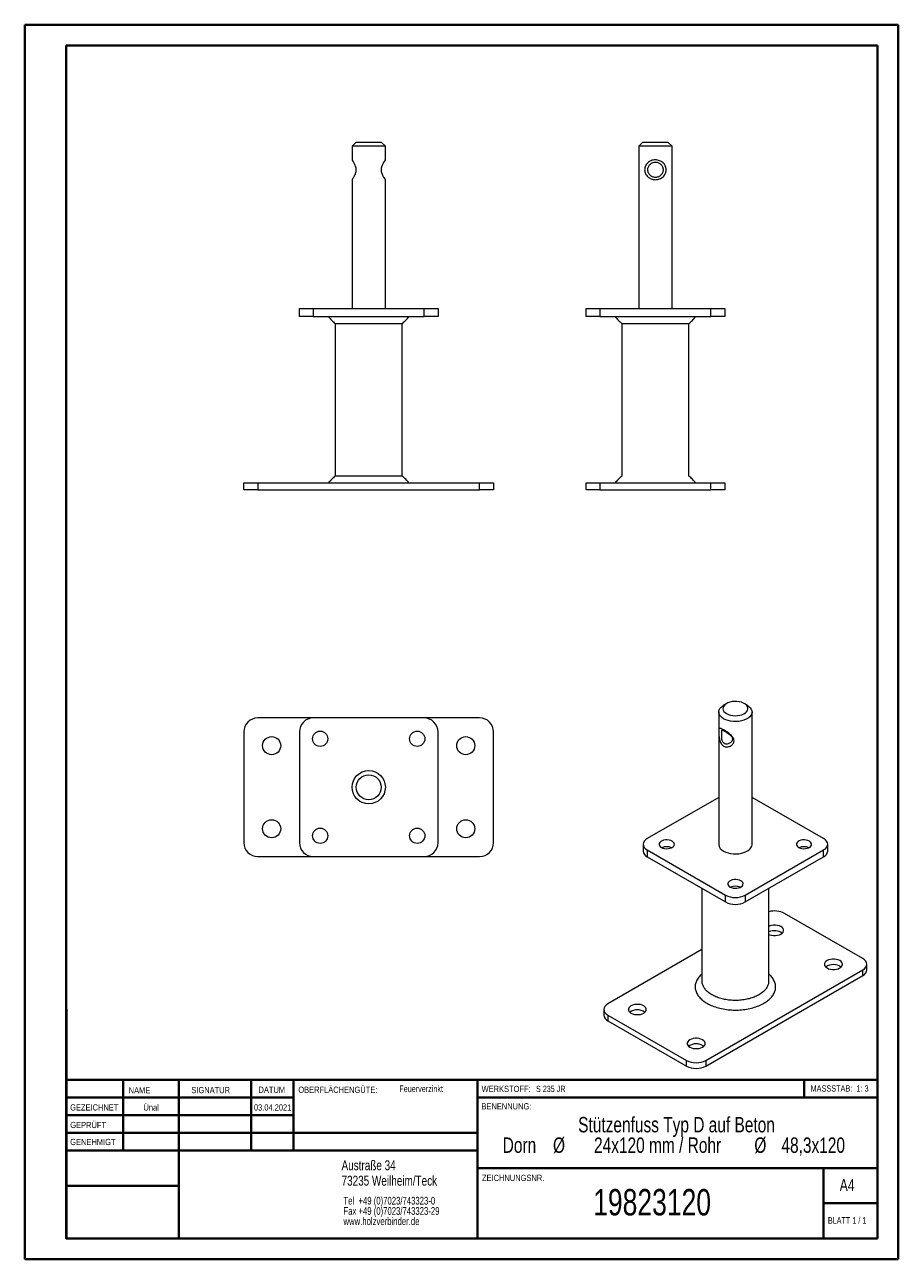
# Model space of a CAD drawing. Header units: millimetres. Extents: x 0 to 210, y 0 to 297.
import ezdxf

# ---------------------------------------------------------------- set-up
doc = ezdxf.new("R2010")
doc.units = ezdxf.units.MM
doc.styles.add('SLDTEXTSTYLE0', font='TXT', dxfattribs={"width": 0.75})
doc.styles.add('SLDTEXTSTYLE1', font='TXT', dxfattribs={"width": 0.681818})
doc.styles.add('SLDTEXTSTYLE2', font='TXT', dxfattribs={"width": 0.7})
doc.styles.add('SLDTEXTSTYLE3', font='TXT', dxfattribs={"width": 0.6875})

# ---------------------------------------------------------------- blocks, each defined once
blk = doc.blocks.new('SW_NOTE_0')
at = {"color": 0, "linetype": 'Continuous', "lineweight": 0, "char_height": 1.8521, "attachment_point": 1, "style": 'SLDTEXTSTYLE0'}
for s, insert in [('Tel  +49 (0)7023/743323-0', (0, 2.39)), ('Fax +49 (0)7023/743323-29', (0, -0.08)), ('www.holzverbinder.de', (0, -2.55))]:
    blk.add_mtext(s, dxfattribs=dict(at, insert=insert))
blk = doc.blocks.new('SW_NOTE_1')
at = {"color": 0, "linetype": 'Continuous', "lineweight": 0, "attachment_point": 2, "style": 'SLDTEXTSTYLE0'}
for s, insert, char_height in [('Stützenfuss Typ D auf Beton', (32.01, 4.77), 3.7042), ('%%c', (3.76, -0.16), 3.704), ('24x120 mm / Rohr', (27.46, -0.16), 3.7042), ('%%c', (52.16, -0.16), 3.704), ('Dorn', (-5.75, -0.16), 3.704), ('48,3x120', (64.87, -0.16), 3.704)]:
    blk.add_mtext(s, dxfattribs=dict(at, insert=insert, char_height=char_height))

msp = doc.modelspace()

# ---------------------------------------------------------------- linework, layer by layer
at = {"color": 7, "linetype": 'Continuous', "lineweight": 40}
for p, q in [((0.08, 0.21), (0.08, 297.21)), ((0.08, 297.21), (210.08, 297.21)), ((210.08, 0.21), (210.08, 297.21)), ((210.08, 292.21), (210.08, 297.21)), ((10.08, 292.21), (205.08, 292.21)), ((10.08, 5.21), (10.08, 292.21)), ((205.08, 5.21), (205.08, 292.21)), ((10.11, 60.37), (10.11, 5.12)), ((205.08, 43.37), (10.11, 43.37)), ((23.71, 43.37), (23.71, 26.37)), ((37.1, 43.37), (37.1, 5.12)), ((54.51, 43.37), (54.51, 26.37)), ((64.71, 26.37), (64.71, 43.37)), ((108.91, 43.37), (108.91, 5.12)), ((187.47, 39.12), (187.47, 43.37)), ((64.71, 39.1), (10.11, 39.1)), ((205.08, 39.12), (108.91, 39.12)), ((64.71, 34.87), (10.11, 34.87)), ((108.91, 30.62), (10.11, 30.62)), ((108.91, 26.37), (10.11, 26.37)), ((108.91, 22.12), (205.08, 22.12)), ((192.08, 5.21), (192.08, 22.21)), ((37.1, 17.87), (10.11, 17.87)), ((10.11, 13.71), (10.08, 13.71)), ((205.08, 13.71), (192.08, 13.71)), ((10.11, 9.46), (10.08, 9.46)), ((10.08, 5.21), (205.08, 5.21)), ((205.08, 5.21), (180.99, 5.21)), ((0.08, 0.21), (210.08, 0.21))]:
    msp.add_line(p, q, dxfattribs=at)
at = {"color": 7, "linetype": 'Continuous', "lineweight": 15}
for p, q in [((79.77, 268.98), (78.77, 267.98)), ((78.77, 267.98), (78.77, 264.69)), ((86.77, 267.98), (78.77, 267.98)), ((79.77, 268.98), (85.77, 268.98)), ((86.77, 267.98), (85.77, 268.98)), ((86.77, 264.69), (86.77, 267.98)), ((148.7, 268.98), (147.7, 267.98)), ((147.7, 267.98), (147.7, 228.98)), ((155.7, 267.98), (147.7, 267.98)), ((148.7, 268.98), (154.7, 268.98)), ((155.7, 267.98), (154.7, 268.98)), ((155.7, 228.98), (155.7, 267.98)), ((78.77, 264.69), (79.08, 264.14)), ((78.77, 259.93), (78.77, 228.98)), ((86.77, 228.98), (86.77, 259.93)), ((66.1, 226.98), (66.1, 228.98)), ((66.1, 228.98), (69.44, 228.98)), ((69.44, 228.98), (69.44, 226.98)), ((69.44, 228.98), (96.1, 228.98)), ((96.1, 226.98), (96.1, 228.98)), ((96.1, 228.98), (99.44, 228.98)), ((99.44, 228.98), (99.44, 226.98)), ((135.03, 226.98), (135.03, 228.98)), ((135.03, 228.98), (138.36, 228.98)), ((138.36, 228.98), (138.36, 226.98)), ((138.36, 228.98), (165.03, 228.98)), ((165.03, 226.98), (165.03, 228.98)), ((165.03, 228.98), (168.36, 228.98)), ((168.36, 228.98), (168.36, 226.98)), ((69.44, 226.98), (66.1, 226.98)), ((69.44, 226.98), (96.1, 226.98)), ((99.44, 226.98), (96.1, 226.98)), ((138.36, 226.98), (135.03, 226.98)), ((138.36, 226.98), (165.03, 226.98)), ((168.36, 226.98), (165.03, 226.98)), ((74.72, 225.35), (74.72, 188.6)), ((90.82, 188.61), (90.82, 225.35)), ((143.65, 225.35), (143.65, 188.61)), ((159.75, 188.61), (159.75, 225.35)), ((52.77, 185.31), (52.77, 186.98)), ((52.77, 186.98), (56.1, 186.98)), ((56.1, 185.31), (52.77, 185.31)), ((56.1, 186.98), (56.1, 185.31)), ((56.1, 186.98), (109.44, 186.98)), ((56.1, 185.31), (109.44, 185.31)), ((109.44, 185.31), (109.44, 186.98)), ((109.44, 186.98), (112.77, 186.98)), ((112.77, 185.31), (109.44, 185.31)), ((112.77, 186.98), (112.77, 185.31)), ((135.03, 185.31), (135.03, 186.98)), ((135.03, 186.98), (138.36, 186.98)), ((138.36, 185.31), (135.03, 185.31)), ((138.36, 186.98), (138.36, 185.31)), ((138.36, 186.98), (165.03, 186.98)), ((138.36, 185.31), (165.03, 185.31)), ((165.03, 185.31), (165.03, 186.98)), ((165.03, 186.98), (168.36, 186.98)), ((168.36, 185.31), (165.03, 185.31)), ((168.36, 186.98), (168.36, 185.31)), ((168.8, 133.93), (168.09, 133.52)), ((173.75, 133.52), (173.04, 133.93)), ((166.92, 131.89), (166.92, 100.05)), ((174.92, 100.05), (174.92, 131.89)), ((69.44, 130.44), (56.1, 130.44)), ((96.1, 130.44), (69.44, 130.44)), ((109.44, 130.44), (96.1, 130.44)), ((52.77, 127.11), (52.77, 100.44)), ((66.1, 127.11), (66.1, 100.44)), ((99.44, 100.44), (99.44, 127.11)), ((112.77, 100.44), (112.77, 127.11)), ((166.92, 111.34), (149.71, 101.41)), ((192.13, 101.41), (174.92, 111.34)), ((148.73, 100.05), (148.73, 98.41)), ((149.71, 98.68), (168.56, 87.8)), ((149.71, 98.68), (149.71, 97.05)), ((173.28, 87.8), (192.13, 98.68)), ((192.13, 97.05), (192.13, 98.68)), ((193.11, 98.41), (193.11, 100.05)), ((56.1, 97.11), (69.44, 97.11)), ((69.44, 97.11), (96.1, 97.11)), ((96.1, 97.11), (109.44, 97.11)), ((149.71, 97.05), (168.56, 86.17)), ((173.28, 86.17), (192.13, 97.05)), ((162.87, 89.45), (162.87, 67.08)), ((178.97, 67.08), (178.97, 89.45)), ((168.56, 86.17), (168.56, 87.8)), ((173.28, 87.8), (173.28, 86.17)), ((201.56, 72.55), (182.71, 83.44)), ((162.87, 74.71), (140.28, 61.67)), ((162.87, 68.83), (162.72, 68.71)), ((163.85, 48.06), (201.56, 69.83)), ((163.85, 46.7), (201.56, 68.47)), ((179.08, 68.72), (178.97, 68.82)), ((201.56, 68.47), (201.56, 69.83)), ((202.54, 69.83), (202.54, 71.19)), ((139.3, 60.31), (139.3, 58.95)), ((140.28, 58.95), (159.14, 48.06)), ((140.28, 58.95), (140.28, 57.59)), ((140.28, 57.59), (159.14, 46.7)), ((159.14, 46.7), (159.14, 48.06)), ((163.85, 48.06), (163.85, 46.7))]:
    msp.add_line(p, q, dxfattribs=at)
at = {"color": 7, "linetype": 'Continuous', "lineweight": 0}
for p, q in [((64.71, 39.12), (10.11, 39.12)), ((23.71, 5.21), (23.71, 5.12)), ((54.51, 5.21), (54.51, 5.12))]:
    msp.add_line(p, q, dxfattribs=at)
at = {"color": 7, "linetype": 'Continuous', "lineweight": 15, "flags": 128}
for points in [[(168.8, 131.48), (169.24, 131.27), (169.74, 131.12), (170.28, 131.01), (170.85, 130.98), (171.42, 131), (171.97, 131.08), (172.48, 131.23), (172.94, 131.43), (173.32, 131.67), (173.62, 131.95), (173.82, 132.26), (173.91, 132.58), (173.9, 132.91), (173.78, 133.23), (173.55, 133.54), (173.23, 133.81), (172.83, 134.04), (172.36, 134.23), (171.83, 134.36), (171.28, 134.43), (170.71, 134.43), (170.14, 134.38), (169.61, 134.27), (169.12, 134.09), (168.7, 133.87), (168.36, 133.61), (168.11, 133.31), (167.96, 132.99), (167.92, 132.67), (167.99, 132.34), (168.16, 132.03), (168.44, 131.74), (168.8, 131.48)], [(168.09, 130.26), (167.66, 130.55), (167.33, 130.88), (167.09, 131.23), (166.95, 131.61), (166.92, 131.99), (167.01, 132.36), (167.19, 132.73), (167.48, 133.07), (167.87, 133.38), (168.09, 133.52)], [(173.75, 133.52), (174.18, 133.23), (174.51, 132.9), (174.75, 132.55), (174.89, 132.18), (174.92, 131.8), (174.84, 131.42), (174.65, 131.05), (174.36, 130.71), (173.97, 130.4), (173.51, 130.13), (172.97, 129.91), (172.37, 129.74), (171.74, 129.63), (171.09, 129.58), (170.43, 129.6), (169.78, 129.68), (169.16, 129.82), (168.6, 130.01), (168.09, 130.26)], [(149.71, 101.41), (149.29, 101.11), (148.98, 100.78), (148.79, 100.42), (148.73, 100.05), (148.79, 99.67), (148.98, 99.31), (149.29, 98.98), (149.71, 98.68)], [(153.12, 99.3), (153.47, 99.14), (153.88, 99.04), (154.31, 98.99), (154.75, 99), (155.17, 99.08), (155.55, 99.21), (155.86, 99.39), (156.09, 99.61), (156.22, 99.85), (156.25, 100.11), (156.17, 100.36), (155.99, 100.59), (155.72, 100.79), (155.37, 100.95), (154.97, 101.06), (154.53, 101.1), (154.09, 101.09), (153.67, 101.01), (153.29, 100.88), (152.98, 100.7), (152.75, 100.48), (152.62, 100.24), (152.59, 99.98), (152.67, 99.73), (152.85, 99.5), (153.12, 99.3)], [(186.12, 99.3), (186.47, 99.14), (186.87, 99.04), (187.31, 98.99), (187.75, 99), (188.17, 99.08), (188.55, 99.21), (188.86, 99.39), (189.09, 99.61), (189.22, 99.85), (189.25, 100.11), (189.17, 100.36), (188.99, 100.59), (188.72, 100.79), (188.37, 100.95), (187.96, 101.06), (187.53, 101.1), (187.09, 101.09), (186.67, 101.01), (186.29, 100.88), (185.98, 100.7), (185.75, 100.48), (185.62, 100.24), (185.59, 99.98), (185.67, 99.73), (185.85, 99.5), (186.12, 99.3)], [(192.13, 98.68), (192.55, 98.98), (192.86, 99.31), (193.05, 99.67), (193.11, 100.05), (193.05, 100.42), (192.86, 100.78), (192.55, 101.11), (192.13, 101.41)], [(168.09, 98.41), (168.6, 98.17), (169.16, 97.97), (169.78, 97.83), (170.43, 97.75), (171.09, 97.74), (171.74, 97.79), (172.37, 97.89), (172.97, 98.06), (173.51, 98.28), (173.97, 98.55), (174.36, 98.86), (174.65, 99.21), (174.84, 99.57), (174.92, 99.95), (174.92, 100.05)], [(169.62, 89.77), (169.97, 89.62), (170.37, 89.51), (170.81, 89.46), (171.25, 89.48), (171.67, 89.56), (172.05, 89.69), (172.36, 89.87), (172.59, 90.09), (172.72, 90.33), (172.75, 90.58), (172.67, 90.84), (172.49, 91.07), (172.22, 91.27), (171.87, 91.43), (171.47, 91.53), (171.03, 91.58), (170.59, 91.56), (170.17, 91.49), (169.79, 91.35), (169.48, 91.17), (169.25, 90.96), (169.12, 90.71), (169.09, 90.46), (169.17, 90.21), (169.35, 89.97), (169.62, 89.77)], [(178.97, 78.39), (179.2, 78.3), (179.63, 78.18), (180.11, 78.11), (180.59, 78.11), (181.06, 78.18), (181.5, 78.3), (181.88, 78.47), (182.18, 78.69), (182.39, 78.94), (182.5, 79.22), (182.5, 79.5), (182.39, 79.77), (182.18, 80.02), (181.88, 80.24), (181.5, 80.42), (181.06, 80.54), (180.59, 80.6), (180.11, 80.6), (179.63, 80.54), (179.2, 80.42), (178.97, 80.32)], [(192.96, 70.31), (193.34, 70.13), (193.77, 70.01), (194.25, 69.95), (194.73, 69.95), (195.21, 70.01), (195.64, 70.13), (196.02, 70.31), (196.33, 70.53), (196.54, 70.78), (196.64, 71.05), (196.64, 71.33), (196.54, 71.61), (196.33, 71.86), (196.02, 72.08), (195.64, 72.25), (195.21, 72.37), (194.73, 72.44), (194.25, 72.44), (193.77, 72.37), (193.34, 72.25), (192.96, 72.08), (192.66, 71.86), (192.45, 71.61), (192.34, 71.33), (192.34, 71.05), (192.45, 70.78), (192.66, 70.53), (192.96, 70.31)], [(201.56, 69.83), (201.98, 70.12), (202.28, 70.46), (202.47, 70.82), (202.54, 71.19), (202.47, 71.57), (202.28, 71.93), (201.98, 72.26), (201.56, 72.55)], [(140.28, 61.67), (139.86, 61.38), (139.56, 61.04), (139.37, 60.68), (139.3, 60.31), (139.37, 59.93), (139.56, 59.57), (139.86, 59.24), (140.28, 58.95)], [(145.82, 59.42), (146.2, 59.25), (146.63, 59.13), (147.11, 59.07), (147.59, 59.07), (148.07, 59.13), (148.5, 59.25), (148.88, 59.42), (149.18, 59.64), (149.4, 59.9), (149.5, 60.17), (149.5, 60.45), (149.4, 60.72), (149.18, 60.97), (148.88, 61.19), (148.5, 61.37), (148.07, 61.49), (147.59, 61.55), (147.11, 61.55), (146.63, 61.49), (146.2, 61.37), (145.82, 61.19), (145.52, 60.97), (145.3, 60.72), (145.2, 60.45), (145.2, 60.17), (145.3, 59.9), (145.52, 59.64), (145.82, 59.42)], [(159.96, 51.26), (160.34, 51.09), (160.78, 50.96), (161.25, 50.9), (161.73, 50.9), (162.21, 50.96), (162.64, 51.09), (163.02, 51.26), (163.33, 51.48), (163.54, 51.73), (163.65, 52), (163.65, 52.28), (163.54, 52.56), (163.33, 52.81), (163.02, 53.03), (162.64, 53.2), (162.21, 53.32), (161.73, 53.39), (161.25, 53.39), (160.78, 53.32), (160.34, 53.2), (159.96, 53.03), (159.66, 52.81), (159.45, 52.56), (159.34, 52.28), (159.34, 52), (159.45, 51.73), (159.66, 51.48), (159.96, 51.26)]]:
    msp.add_lwpolyline(points, dxfattribs=at)
at = {"color": 7, "linetype": 'Continuous', "lineweight": 15}
for centre, radius in [((59.44, 123.78), 2.17), ((71.1, 125.44), 1.83), ((94.44, 125.44), 1.83), ((106.1, 123.78), 2.17), ((82.77, 113.78), 4), ((82.77, 113.78), 3), ((59.44, 103.78), 2.17), ((106.1, 103.78), 2.17), ((71.1, 102.11), 1.83), ((94.44, 102.11), 1.83)]:
    msp.add_circle(centre, radius, dxfattribs=at)
for centre, radius, start, end in [((56.1, 127.11), 3.33, 90, 180), ((69.44, 127.11), 3.33, 90, 180), ((96.1, 127.11), 3.33, 0, 90), ((109.44, 127.11), 3.33, 0, 90), ((56.1, 100.44), 3.33, 180, 270), ((69.44, 100.44), 3.33, 180, 270), ((96.1, 100.44), 3.33, 270, 0), ((109.44, 100.44), 3.33, 270, 0), ((150.4, 98.58), 1.68, 185.6948, 245.6253), ((154.42, 96.63), 2.85, 65.7988, 114.2012), ((168.94, 100.26), 2.03, 185.932, 245.3881), ((187.42, 96.63), 2.85, 65.7988, 114.2012), ((191.44, 98.58), 1.68, 294.3747, 354.3052), ((170.92, 87.11), 2.85, 65.7988, 114.2012), ((170.92, 92.35), 5.12, 242.6097, 297.3903), ((170.92, 90.72), 5.12, 242.6097, 297.3903), ((180.33, 78.75), 5.26, 63.0841, 104.9497), ((180.32, 76.06), 3.2, 54.842, 114.9764), ((194.49, 68.03), 3.08, 53.7766, 126.2234), ((200.87, 70), 1.68, 294.3747, 354.3052), ((147.35, 57.15), 3.08, 53.7766, 126.2234), ((140.97, 59.11), 1.68, 185.6948, 245.6253), ((161.49, 48.98), 3.08, 53.7766, 126.2234), ((161.49, 52.61), 5.12, 242.6097, 297.3903), ((161.49, 51.25), 5.12, 242.6097, 297.3903)]:
    msp.add_arc(centre, radius, start, end, dxfattribs=at)
for points, knots in [([(78.77, 264.69), (78.78, 264.68), (78.79, 264.66), (78.89, 264.51), (79.04, 264.29), (79.21, 264), (79.39, 263.65), (79.56, 263.25), (79.69, 262.8), (79.73, 262.31), (79.69, 261.83), (79.56, 261.37), (79.4, 260.97), (79.21, 260.62), (79.04, 260.33), (78.89, 260.1), (78.8, 259.97), (78.76, 259.91), (78.77, 259.93), (78.77, 259.93)], [0, 0, 0, 0, 0.064913, 0.12936, 0.19309, 0.256231, 0.318452, 0.379477, 0.439885, 0.499658, 0.559553, 0.620157, 0.6814, 0.743677, 0.806861, 0.870232, 0.934731, 0.999136, 1, 1, 1, 1]), ([(86.77, 259.93), (86.76, 259.94), (86.75, 259.96), (86.65, 260.1), (86.51, 260.32), (86.33, 260.61), (86.15, 260.96), (85.98, 261.36), (85.86, 261.81), (85.81, 262.3), (85.85, 262.79), (85.98, 263.24), (86.14, 263.65), (86.33, 264), (86.5, 264.29), (86.65, 264.52), (86.74, 264.65), (86.78, 264.71), (86.77, 264.69), (86.77, 264.69)], [0, 0, 0, 0, 0.063636, 0.128113, 0.191903, 0.255109, 0.317356, 0.378471, 0.438888, 0.498705, 0.559031, 0.619243, 0.680762, 0.743067, 0.806006, 0.86987, 0.934218, 0.999154, 1, 1, 1, 1]), ([(86.46, 264.14), (86.51, 264.23), (86.61, 264.42), (86.72, 264.6), (86.77, 264.69)], [0, 0, 0, 0, 0.499997, 1, 1, 1, 1]), ([(151.7, 264.69), (151.87, 264.68), (152.22, 264.66), (152.71, 264.51), (153.16, 264.29), (153.54, 264), (153.85, 263.65), (154.09, 263.25), (154.24, 262.8), (154.3, 262.31), (154.25, 261.83), (154.09, 261.37), (153.85, 260.97), (153.54, 260.62), (153.16, 260.33), (152.72, 260.1), (152.22, 259.96), (151.7, 259.91), (151.18, 259.96), (150.68, 260.1), (150.24, 260.33), (149.86, 260.62), (149.54, 260.97), (149.3, 261.37), (149.15, 261.82), (149.09, 262.31), (149.15, 262.8), (149.3, 263.25), (149.54, 263.65), (149.86, 264), (150.24, 264.29), (150.68, 264.52), (151.18, 264.66), (151.52, 264.68), (151.7, 264.69)], [0, 0, 0, 0, 0.032457, 0.06468, 0.096546, 0.128117, 0.159227, 0.18974, 0.219944, 0.249831, 0.279779, 0.31008, 0.340702, 0.371841, 0.403433, 0.435119, 0.467369, 0.499572, 0.532164, 0.564308, 0.596293, 0.627933, 0.659011, 0.689787, 0.720054, 0.749973, 0.779974, 0.810314, 0.840939, 0.872139, 0.903731, 0.935499, 0.967743, 1, 1, 1, 1]), ([(151.7, 264.14), (151.57, 264.14), (151.32, 264.12), (151.01, 264.02), (150.77, 263.9), (150.57, 263.76), (150.37, 263.58), (150.17, 263.34), (150, 263.03), (149.89, 262.69), (149.85, 262.31), (149.88, 262), (149.94, 261.76), (150.03, 261.54), (150.17, 261.28), (150.39, 261.01), (150.66, 260.78), (150.98, 260.61), (151.33, 260.5), (151.7, 260.46), (152.07, 260.5), (152.38, 260.6), (152.63, 260.73), (152.83, 260.86), (153.03, 261.04), (153.23, 261.28), (153.4, 261.59), (153.51, 261.94), (153.54, 262.31), (153.51, 262.62), (153.45, 262.86), (153.37, 263.08), (153.23, 263.34), (153.01, 263.61), (152.74, 263.83), (152.42, 264.01), (152.07, 264.12), (151.82, 264.14), (151.7, 264.14)], [0, 0, 0, 0, 0.03051, 0.061488, 0.08209, 0.103118, 0.124565, 0.156467, 0.188022, 0.219267, 0.250029, 0.280704, 0.296308, 0.311927, 0.343641, 0.375415, 0.407243, 0.438699, 0.469575, 0.500404, 0.530866, 0.561858, 0.58243, 0.603409, 0.624868, 0.656711, 0.688267, 0.71947, 0.750173, 0.780814, 0.796417, 0.811973, 0.843416, 0.87523, 0.906993, 0.938338, 0.9693, 1, 1, 1, 1]), ([(79.08, 260.48), (79.03, 260.39), (78.93, 260.2), (78.82, 260.02), (78.77, 259.93)], [0, 0, 0, 0, 0.4999974, 1, 1, 1, 1]), ([(86.77, 259.93), (86.72, 260.02), (86.61, 260.2), (86.51, 260.39), (86.46, 260.48)], [0, 0, 0, 0, 0.500005, 1, 1, 1, 1]), ([(73.1, 226.98), (73.35, 226.67), (73.84, 226.07), (74.43, 225.59), (74.72, 225.35)], [0, 0, 0, 0, 0.518465, 1, 1, 1, 1]), ([(90.82, 225.35), (91.11, 225.59), (91.7, 226.07), (92.19, 226.67), (92.44, 226.98)], [0, 0, 0, 0, 0.48154, 1, 1, 1, 1]), ([(142.03, 226.98), (142.28, 226.67), (142.76, 226.07), (143.36, 225.59), (143.65, 225.36)], [0, 0, 0, 0, 0.51857, 1, 1, 1, 1]), ([(159.75, 225.35), (160.03, 225.59), (160.63, 226.07), (161.11, 226.67), (161.36, 226.98)], [0, 0, 0, 0, 0.481538, 1, 1, 1, 1]), ([(74.79, 225.31), (74.8, 225.31), (74.81, 225.31), (75.1, 225.31), (75.61, 225.31), (76.33, 225.31), (77.22, 225.31), (78.28, 225.31), (79.46, 225.31), (80.74, 225.31), (82.07, 225.31), (83.43, 225.31), (84.76, 225.31), (86.05, 225.31), (87.23, 225.31), (88.29, 225.31), (89.19, 225.31), (89.92, 225.31), (90.43, 225.31), (90.73, 225.31), (90.74, 225.31), (90.75, 225.31)], [0, 0, 0, 0, 0.04371, 0.096638, 0.151102, 0.20403, 0.258493, 0.311421, 0.365885, 0.418814, 0.473277, 0.526205, 0.580669, 0.633597, 0.68806, 0.740987, 0.79545, 0.848378, 0.902842, 0.955771, 1, 1, 1, 1]), ([(143.7, 225.31), (143.74, 225.31), (143.81, 225.31), (144.17, 225.32), (144.74, 225.32), (145.52, 225.32), (146.47, 225.31), (147.56, 225.31), (148.79, 225.31), (150.08, 225.31), (151.43, 225.31), (152.78, 225.31), (154.1, 225.31), (155.35, 225.31), (156.51, 225.31), (157.52, 225.31), (158.37, 225.31), (159.03, 225.31), (159.47, 225.31), (159.69, 225.31), (159.67, 225.31), (159.67, 225.31)], [0, 0, 0, 0, 0.051433, 0.104239, 0.157755, 0.212824, 0.266329, 0.321385, 0.374902, 0.429971, 0.483495, 0.538572, 0.592096, 0.647173, 0.700698, 0.755775, 0.8093, 0.864377, 0.917902, 0.97298, 1, 1, 1, 1]), ([(74.72, 188.59), (74.43, 188.36), (73.84, 187.88), (73.36, 187.29), (73.11, 186.98)], [0, 0, 0, 0, 0.480298, 1, 1, 1, 1]), ([(90.74, 188.64), (90.75, 188.64), (90.76, 188.64), (90.53, 188.64), (90.08, 188.64), (89.41, 188.64), (88.56, 188.64), (87.54, 188.64), (86.39, 188.64), (85.13, 188.64), (83.81, 188.64), (82.45, 188.64), (81.11, 188.65), (79.81, 188.64), (78.6, 188.64), (77.5, 188.64), (76.56, 188.63), (75.79, 188.63), (75.29, 188.63), (74.97, 188.64), (74.88, 188.64), (74.83, 188.64)], [0, 0, 0, 0, 0.029815, 0.084993, 0.141771, 0.196949, 0.253728, 0.308906, 0.365685, 0.420864, 0.477643, 0.532822, 0.5896, 0.644779, 0.701557, 0.756736, 0.813516, 0.868687, 0.92546, 0.962495, 1, 1, 1, 1]), ([(92.44, 186.98), (92.19, 187.29), (91.71, 187.88), (91.11, 188.37), (90.82, 188.6)], [0, 0, 0, 0, 0.518357, 1, 1, 1, 1]), ([(143.65, 188.6), (143.36, 188.37), (142.76, 187.88), (142.28, 187.29), (142.03, 186.98)], [0, 0, 0, 0, 0.481645, 1, 1, 1, 1]), ([(161.36, 186.98), (161.11, 187.29), (160.63, 187.88), (160.04, 188.37), (159.75, 188.6)], [0, 0, 0, 0, 0.518366, 1, 1, 1, 1]), ([(170.59, 124.96), (170.58, 124.83), (170.55, 124.57), (170.27, 124.09), (169.72, 123.64), (169.03, 123.45), (168.48, 123.51), (168.09, 123.66), (167.74, 123.93), (167.37, 124.4), (167.08, 125.15), (166.97, 125.99), (166.94, 126.64), (166.93, 127.08), (166.94, 127.44), (166.97, 127.78), (167.07, 127.98), (167.37, 127.94), (167.73, 127.77), (168.08, 127.59), (168.47, 127.35), (169.03, 126.98), (169.72, 126.46), (170.27, 125.87), (170.55, 125.36), (170.58, 125.09), (170.59, 124.96)], [0, 0, 0, 0, 0.03002, 0.060349, 0.121871, 0.184925, 0.217136, 0.24939, 0.281898, 0.314208, 0.377563, 0.439111, 0.469386, 0.499361, 0.529591, 0.559763, 0.621538, 0.684799, 0.717044, 0.749583, 0.782098, 0.814399, 0.877933, 0.939666, 0.97, 1, 1, 1, 1]), ([(170.23, 125.37), (170.22, 125.47), (170.19, 125.67), (169.97, 126.05), (169.54, 126.46), (169.01, 126.83), (168.59, 127.09), (168.3, 127.26), (168.06, 127.4), (167.82, 127.52), (167.66, 127.55), (167.63, 127.4), (167.63, 127.14), (167.64, 126.87), (167.63, 126.53), (167.63, 126.03), (167.66, 125.38), (167.82, 124.8), (168.07, 124.44), (168.31, 124.24), (168.6, 124.14), (169.01, 124.12), (169.55, 124.3), (169.97, 124.68), (170.19, 125.06), (170.22, 125.27), (170.23, 125.37)], [0, 0, 0, 0, 0.030762, 0.062006, 0.125408, 0.188601, 0.219635, 0.250392, 0.28118, 0.312177, 0.375129, 0.438584, 0.469658, 0.500655, 0.531393, 0.562578, 0.625784, 0.688787, 0.719825, 0.750575, 0.781093, 0.812055, 0.874791, 0.937979, 0.969217, 1, 1, 1, 1]), ([(162.73, 68.71), (162.72, 68.7), (162.38, 68.44), (161.93, 67.84), (161.42, 66.94), (161.22, 66.01), (161.28, 65.07), (161.62, 64.14), (162.22, 63.26), (163.07, 62.45), (164.14, 61.73), (165.4, 61.14), (166.82, 60.67), (168.36, 60.34), (169.97, 60.17), (171.6, 60.16), (173.22, 60.3), (174.77, 60.6), (176.22, 61.05), (177.51, 61.63), (178.62, 62.33), (179.5, 63.12), (180.14, 63.99), (180.52, 64.91), (180.63, 65.85), (180.46, 66.79), (180, 67.69), (179.51, 68.34), (179.13, 68.66), (179.05, 68.73)], [0, 0, 0, 0, 0.001495, 0.041313, 0.081128, 0.120419, 0.15971, 0.199388, 0.239064, 0.278766, 0.318471, 0.357742, 0.39701, 0.436837, 0.476669, 0.515938, 0.555207, 0.59497, 0.63473, 0.674265, 0.713806, 0.753258, 0.792703, 0.832161, 0.871621, 0.91134, 0.951077, 0.989837, 1, 1, 1, 1]), ([(178.89, 67.11), (178.9, 66.98), (178.91, 66.58), (178.69, 65.94), (178.25, 65.21), (177.58, 64.52), (176.74, 63.91), (175.72, 63.39), (174.58, 62.98), (173.32, 62.68), (172, 62.51), (170.64, 62.47), (169.3, 62.57), (168, 62.79), (166.79, 63.13), (165.69, 63.59), (164.74, 64.15), (163.96, 64.79), (163.38, 65.49), (163.04, 66.25), (162.89, 66.77), (162.92, 67.03), (162.92, 67.04)], [0, 0, 0, 0, 0.028168, 0.081366, 0.136106, 0.18931, 0.244057, 0.297262, 0.352009, 0.405214, 0.459962, 0.513167, 0.567915, 0.62112, 0.675868, 0.729073, 0.78382, 0.837025, 0.891772, 0.944976, 0.999724, 1, 1, 1, 1])]:
    msp.add_open_spline(points, degree=3, knots=knots, dxfattribs=at)

# ---------------------------------------------------------------- block references
at = {"color": 7, "linetype": 'Continuous', "lineweight": 0}
for name, p in [('SW_NOTE_1', (124.76, 29.69)), ('SW_NOTE_0', (76.7, 12.85))]:
    msp.add_blockref(name, p, dxfattribs=at)

# ---------------------------------------------------------------- texts
for s, insert, char_height, attachment_point, style in [('NAME', (25.07, 41.62), 1.5, 1, 'SLDTEXTSTYLE0'), ('SIGNATUR', (40.14, 41.68), 1.5, 1, 'SLDTEXTSTYLE0'), ('DATUM', (56.28, 41.74), 1.5, 1, 'SLDTEXTSTYLE0'), ('OBERFLÄCHENGÜTE:', (65.86, 41.74), 1.5, 1, 'SLDTEXTSTYLE0'), ('Feuerverzinkt', (90.14, 42.03), 1.5875, 1, 'SLDTEXTSTYLE0'), ('WERKSTOFF:', (109.91, 41.96), 1.5, 1, 'SLDTEXTSTYLE0'), ('S 235 JR', (122.99, 41.96), 1.5, 1, 'SLDTEXTSTYLE3'), ('MASSSTAB:  1: 3', (188.99, 42.07), 1.5, 1, 'SLDTEXTSTYLE2'), ('GEZEICHNET', (11, 37.51), 1.5, 1, 'SLDTEXTSTYLE0'), ('Ünal', (30.47, 37.5), 1.499, 2, 'SLDTEXTSTYLE0'), ('03.04.2021', (59.68, 37.5), 1.499, 2, 'SLDTEXTSTYLE0'), ('BENENNUNG:', (109.88, 37.77), 1.5, 1, 'SLDTEXTSTYLE0'), ('GEPRÜFT', (11.03, 33.28), 1.5, 1, 'SLDTEXTSTYLE0'), ('GENEHMIGT', (11.02, 29.19), 1.5, 1, 'SLDTEXTSTYLE0'), ('Austraße 34', (76.25, 24.02), 2.3813, 1, 'SLDTEXTSTYLE0'), ('73235 Weilheim/Teck', (76.25, 20.32), 2.3813, 1, 'SLDTEXTSTYLE0'), ('ZEICHNUNGSNR.', (110, 20.55), 1.5, 1, 'SLDTEXTSTYLE0'), ('A4', (196, 19.52), 2.91, 1, 'SLDTEXTSTYLE0'), ('19823120', (150.9, 17.12), 6.35, 2, 'SLDTEXTSTYLE0'), ('BLATT 1 / 1', (193.16, 10.36), 1.5875, 1, 'SLDTEXTSTYLE1')]:
    msp.add_mtext(s, dxfattribs=dict(at, insert=insert, char_height=char_height, attachment_point=attachment_point, style=style))

doc.saveas('drawing.dxf')
